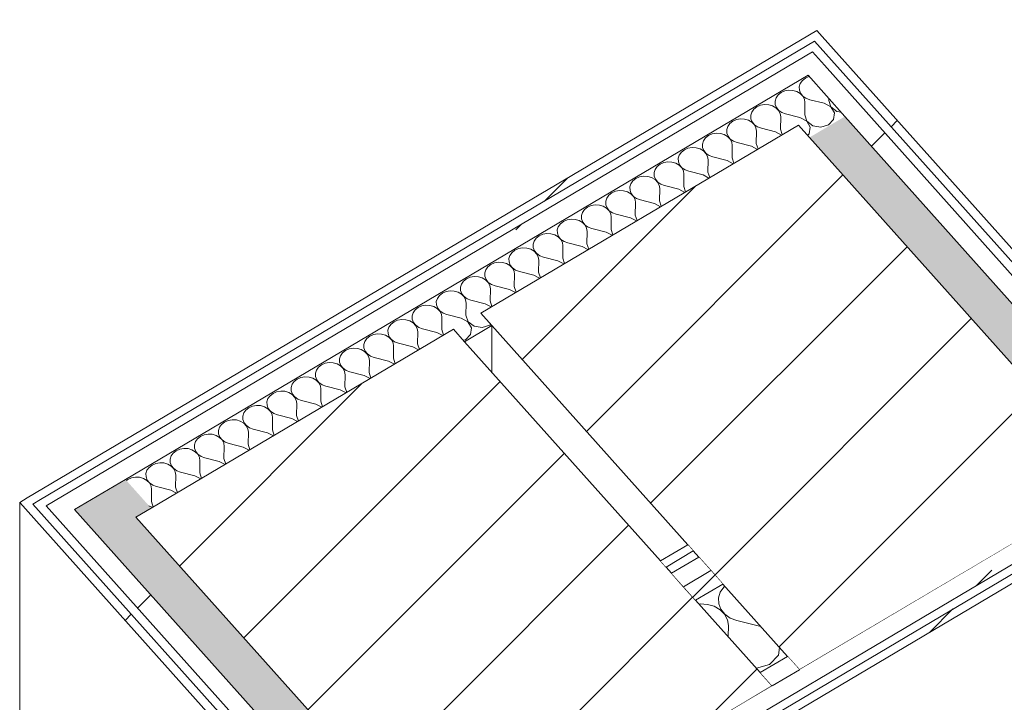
# Model space of a CAD drawing. Header units: millimetres. Extents: x -36631 to 27388, y -24993 to 6945.
# Tile 128 of 256: x -703 to -37, y -17601 to -17140. Entities that reach past the tile are written whole.
import ezdxf

# ---------------------------------------------------------------- set-up
doc = ezdxf.new("R2010")
doc.units = ezdxf.units.MM
doc.header["$MEASUREMENT"] = 0
doc.linetypes.add('Wipeout_Contour', pattern=[1000, 0, -1000])
doc.layers.add('10_ESTR_Pilars', color=7, linetype='Continuous')
doc.layers.add('Nuevo_08_E_Envans secs', color=7, linetype='Continuous')
for name, color, linetype, lineweight in [('10_ESTR_Pilars_Pluma_Nº__28', 7, 'Continuous', 20), ('10_ESTR_Pilars_Pluma_Nº__42', 8, 'Continuous', 25), ('Nuevo_08_E_Envans secs_Pluma_Nº__1', 7, 'Continuous', 5), ('Nuevo_08_E_Envans secs_Pluma_Nº__47', 7, 'Continuous', 20)]:
    doc.layers.add(name, color=color, linetype=linetype, lineweight=lineweight)
for name, color, linetype, lineweight, true_color in [('Nuevo_08_E_Envans secs_Pluma_Nº__102', 7, 'Continuous', 5, 0xcccccc), ('Nuevo_08_E_Envans secs_Pluma_Nº__171', 171, 'Continuous', 13, 0xaaaaff), ('Nuevo_08_E_Envans secs_Pluma_Nº__177', 7, 'Continuous', 15, 0xf7e046)]:
    doc.layers.add(name, color=color, linetype=linetype, lineweight=lineweight, true_color=true_color)
pattern_1 = [(45, (0, 0), (-45.96194, 45.96194), [])]
pattern_2 = [(45, (0, 0), (-183.8478, 183.8478), [195, -65]), (45, (7e-14, 183.85), (-183.8478, 183.8478), [195, -65])]

# ---------------------------------------------------------------- blocks, each defined once
blk = doc.blocks.new('Elem Sección_60_1')
at = {"color": 254, "linetype": 'Wipeout_Contour', "lineweight": 0, "ltscale": 70152.444537}
blk.add_wipeout([(-194.16, -17589.63), (-409.51, -17348.65), (-624.06, -17475.71), (-408.71, -17716.69)], dxfattribs=at).dxf.layer = '10_ESTR_Pilars'
at = {"layer": '10_ESTR_Pilars_Pluma_Nº__42', "linetype": 'Continuous', "lineweight": 25}
h = blk.add_hatch(dxfattribs=at)
h.set_pattern_fill('00_GCT_trama_45º_e1_400__05', color=8, style=0, pattern_type=2)
h.set_pattern_definition(pattern_1)
h.paths.add_polyline_path([(-194.16, -17589.63), (-409.51, -17348.65), (-624.06, -17475.71), (-408.71, -17716.69)])
at = {"layer": '10_ESTR_Pilars_Pluma_Nº__28', "color": 7, "linetype": 'Continuous', "lineweight": 20}
for p, q in [((-409.51, -17348.65), (-402.02, -17357.04)), ((-402.02, -17357.04), (-269.69, -17505.11)), ((-194.16, -17589.63), (-408.71, -17716.69))]:
    blk.add_line(p, q, dxfattribs=at)
at = {"layer": '10_ESTR_Pilars_Pluma_Nº__28', "color": 7, "linetype": 'Continuous', "lineweight": 20, "flags": 128}
for points in [[(-409.51, -17348.65), (-613.76, -17469.61), (-624.06, -17475.71)], [(-624.06, -17475.71), (-460.52, -17658.72), (-416.83, -17707.61), (-408.71, -17716.69)], [(-269.69, -17505.11), (-265.94, -17509.3), (-262.2, -17513.5), (-254.08, -17522.58), (-245.97, -17531.66), (-202.27, -17580.55), (-194.16, -17589.63)]]:
    blk.add_lwpolyline(points, dxfattribs=at)
blk = doc.blocks.new('Elem Sección_61_1')
at = {"color": 254, "linetype": 'Wipeout_Contour', "lineweight": 0, "ltscale": 69585.171632}
blk.add_wipeout([(38.77, -17451.69), (-176.58, -17210.71), (-391.14, -17337.77), (-175.79, -17578.75)], dxfattribs=at).dxf.layer = '10_ESTR_Pilars'
at = {"layer": '10_ESTR_Pilars_Pluma_Nº__42', "linetype": 'Continuous', "lineweight": 25}
h = blk.add_hatch(dxfattribs=at)
h.set_pattern_fill('00_GCT_trama_45º_e1_400__05', color=8, style=0, pattern_type=2)
h.set_pattern_definition(pattern_1)
h.paths.add_polyline_path([(38.77, -17451.69), (-176.58, -17210.71), (-391.14, -17337.77), (-175.79, -17578.75)])
at = {"layer": '10_ESTR_Pilars_Pluma_Nº__28', "color": 7, "linetype": 'Continuous', "lineweight": 20}
for p, q in [((-176.58, -17210.71), (-391.14, -17337.77)), ((-391.14, -17337.77), (-383.65, -17346.16)), ((-383.65, -17346.16), (-251.32, -17494.24)), ((38.77, -17451.69), (-175.79, -17578.75))]:
    blk.add_line(p, q, dxfattribs=at)
at = {"layer": '10_ESTR_Pilars_Pluma_Nº__28', "color": 7, "linetype": 'Continuous', "lineweight": 20, "flags": 128}
for points in [[(-176.58, -17210.71), (-169.09, -17219.1), (-13.04, -17393.72), (30.65, -17442.61), (38.77, -17451.69)], [(-251.32, -17494.24), (-247.57, -17498.43), (-243.83, -17502.62), (-235.71, -17511.7), (-227.6, -17520.78), (-183.9, -17569.67), (-175.79, -17578.75)]]:
    blk.add_lwpolyline(points, dxfattribs=at)
blk = doc.blocks.new('*X180')
at = {"layer": 'Nuevo_08_E_Envans secs_Pluma_Nº__102', "color": 254, "linetype": 'Continuous', "lineweight": 5, "true_color": 0xcccccc}
for p, q in [((-229.3, -17526.23), (-230.51, -17530.07)), ((-226.85, -17522.79), (-229.3, -17526.23)), ((-226.23, -17522.31), (-226.85, -17522.79)), ((-242.87, -17534.26), (-243.53, -17534.38)), ((-238, -17534.51), (-242.87, -17534.26)), ((-233.4, -17535.83), (-238, -17534.51)), ((-230.51, -17530.07), (-230.38, -17534.05)), ((-230.38, -17534.05), (-228.92, -17537.84)), ((-229.42, -17538.13), (-233.4, -17535.83)), ((-226.36, -17541.23), (-229.42, -17538.13)), ((-228.92, -17537.84), (-226.24, -17541.16)), ((-224.46, -17544.88), (-226.36, -17541.23)), ((-226.24, -17541.16), (-222.55, -17543.76)), ((-223.85, -17548.83), (-224.46, -17544.88)), ((-222.55, -17543.76), (-218.13, -17545.44)), ((-201.94, -17549.49), (-218.13, -17545.44)), ((-223.99, -17556.25), (-223.85, -17548.83)), ((-190.06, -17568.88), (-189.33, -17563.6)), ((-196.02, -17575.07), (-190.06, -17568.88)), ((-204.82, -17577.7), (-196.02, -17575.07))]:
    blk.add_line(p, q, dxfattribs=at)
blk = doc.blocks.new('Elem Sección_167_1')
at = {"layer": 'Nuevo_08_E_Envans secs', "lineweight": 0}
blk.add_blockref('*X180', (0, 0), dxfattribs=at)
at = {"color": 254, "linetype": 'Wipeout_Contour', "lineweight": 0, "ltscale": 66621.807747}
blk.add_wipeout([(-442.34, -17756.9), (-438.59, -17761.09), (4340.58, -14930.85), (4336.83, -14926.66)], dxfattribs=at).dxf.layer = 'Nuevo_08_E_Envans secs'
at = {"layer": 'Nuevo_08_E_Envans secs_Pluma_Nº__171', "linetype": 'Continuous', "lineweight": 13, "true_color": 0xaaaaff}
h = blk.add_hatch(dxfattribs=at)
h.set_pattern_fill('Panellat_HPL_0001', color=161, style=0, pattern_type=2)
h.set_pattern_definition(pattern_2)
h.paths.add_polyline_path([(-442.34, -17756.9), (-438.59, -17761.09), (4340.58, -14930.85), (4336.83, -14926.66)])
at = {"color": 254, "linetype": 'Wipeout_Contour', "lineweight": 0, "ltscale": 70057.474797}
blk.add_wipeout([(-235.71, -17511.7), (-243.83, -17502.62), (-262.2, -17513.5), (-254.08, -17522.58)], dxfattribs=at).dxf.layer = 'Nuevo_08_E_Envans secs'
at = {"color": 254, "linetype": 'Wipeout_Contour', "lineweight": 0, "ltscale": 70322.679855}
blk.add_wipeout([(-183.9, -17569.67), (-202.27, -17580.55), (-194.16, -17589.63), (-175.79, -17578.75)], dxfattribs=at).dxf.layer = 'Nuevo_08_E_Envans secs'
at = {"layer": 'Nuevo_08_E_Envans secs_Pluma_Nº__177', "linetype": 'Continuous', "lineweight": 15, "true_color": 0xf7e046}
h = blk.add_hatch(dxfattribs=at)
h.set_pattern_fill('Panellat_HPL_0001', color=53, style=0, pattern_type=2)
h.set_pattern_definition(pattern_2)
h.paths.add_polyline_path([(-235.71, -17511.7), (-243.83, -17502.62), (-262.2, -17513.5), (-254.08, -17522.58)])
h = blk.add_hatch(dxfattribs=at)
h.set_pattern_fill('Panellat_HPL_0001', color=53, style=0, pattern_type=2)
h.set_pattern_definition(pattern_2)
h.paths.add_polyline_path([(-183.9, -17569.67), (-202.27, -17580.55), (-194.16, -17589.63), (-175.79, -17578.75)])
at = {"color": 254, "linetype": 'Wipeout_Contour', "lineweight": 0, "ltscale": 70093.338687}
blk.add_wipeout([(-227.6, -17520.78), (-235.71, -17511.7), (-254.08, -17522.58), (-245.97, -17531.66)], dxfattribs=at).dxf.layer = 'Nuevo_08_E_Envans secs'
at = {"layer": 'Nuevo_08_E_Envans secs_Pluma_Nº__177', "linetype": 'Continuous', "lineweight": 15, "true_color": 0xf7e046}
h = blk.add_hatch(dxfattribs=at)
h.set_pattern_fill('Panellat_HPL_0001', color=53, style=0, pattern_type=2)
h.set_pattern_definition(pattern_2)
h.paths.add_polyline_path([(-227.6, -17520.78), (-235.71, -17511.7), (-254.08, -17522.58), (-245.97, -17531.66)])
at = {"color": 254, "linetype": 'Wipeout_Contour', "lineweight": 0, "ltscale": 136919.64637}
blk.add_wipeout([(-408.71, -17716.69), (-454.2, -17743.63), (-446.08, -17752.71), (4333.09, -14922.47), (4324.97, -14913.39), (38.77, -17451.69), (-175.79, -17578.75), (-194.16, -17589.63)], dxfattribs=at).dxf.layer = 'Nuevo_08_E_Envans secs'
at = {"layer": 'Nuevo_08_E_Envans secs_Pluma_Nº__177', "linetype": 'Continuous', "lineweight": 15, "true_color": 0xf7e046}
h = blk.add_hatch(dxfattribs=at)
h.set_pattern_fill('Panellat_HPL_0001', color=53, style=0, pattern_type=2)
h.set_pattern_definition(pattern_2)
h.paths.add_polyline_path([(-408.71, -17716.69), (-454.2, -17743.63), (-446.08, -17752.71), (4333.09, -14922.47), (4324.97, -14913.39), (38.77, -17451.69), (-175.79, -17578.75), (-194.16, -17589.63)])
at = {"layer": 'Nuevo_08_E_Envans secs_Pluma_Nº__1', "color": 7, "linetype": 'Continuous', "lineweight": 5}
for p, q in [((-227.6, -17520.78), (-245.97, -17531.66)), ((-183.9, -17569.67), (-202.27, -17580.55)), ((-175.79, -17578.75), (-194.16, -17589.63))]:
    blk.add_line(p, q, dxfattribs=at)
at = {"color": 254, "linetype": 'Wipeout_Contour', "lineweight": 0, "ltscale": 70014.732909}
blk.add_wipeout([(-269.69, -17505.11), (-265.94, -17509.3), (-247.57, -17498.43), (-251.32, -17494.24)], dxfattribs=at).dxf.layer = 'Nuevo_08_E_Envans secs'
at = {"layer": 'Nuevo_08_E_Envans secs_Pluma_Nº__171', "linetype": 'Continuous', "lineweight": 13, "true_color": 0xaaaaff}
h = blk.add_hatch(dxfattribs=at)
h.set_pattern_fill('Panellat_HPL_0001', color=161, style=0, pattern_type=2)
h.set_pattern_definition(pattern_2)
h.paths.add_polyline_path([(-269.69, -17505.11), (-265.94, -17509.3), (-247.57, -17498.43), (-251.32, -17494.24)])
at = {"layer": 'Nuevo_08_E_Envans secs_Pluma_Nº__1', "color": 7, "linetype": 'Continuous', "lineweight": 5}
for p, q in [((4333.09, -14922.47), (-446.08, -17752.71)), ((4336.83, -14926.66), (-442.34, -17756.9)), ((4340.58, -14930.85), (-438.59, -17761.09)), ((-251.32, -17494.24), (-269.69, -17505.11)), ((-247.57, -17498.43), (-265.94, -17509.3)), ((-243.83, -17502.62), (-262.2, -17513.5)), ((-235.71, -17511.7), (-254.08, -17522.58))]:
    blk.add_line(p, q, dxfattribs=at)
blk = doc.blocks.new('*X316')
at = {"layer": 'Nuevo_08_E_Envans secs_Pluma_Nº__102', "linetype": 'Continuous', "lineweight": 5, "true_color": 0xcccccc}
blk.add_hatch(color=254, dxfattribs=at).paths.add_polyline_path([(-631.24, -17450.06), (-665.57, -17470.39), (-500.78, -17654.79), (-484.55, -17672.95), (-460.52, -17658.72), (-624.06, -17475.71), (-613.76, -17469.61)])
blk = doc.blocks.new('Elem Sección_264_1')
at = {"layer": 'Nuevo_08_E_Envans secs', "lineweight": 0}
blk.add_blockref('*X316', (0, 0), dxfattribs=at)
at = {"color": 254, "linetype": 'Wipeout_Contour', "lineweight": 0, "ltscale": 70287.169884}
blk.add_wipeout([(-697.48, -17462.58), (-702.63, -17465.63), (-529.73, -17659.11), (-524.58, -17656.06)], dxfattribs=at).dxf.layer = 'Nuevo_08_E_Envans secs'
at = {"layer": 'Nuevo_08_E_Envans secs_Pluma_Nº__171', "linetype": 'Continuous', "lineweight": 13, "true_color": 0xaaaaff}
h = blk.add_hatch(dxfattribs=at)
h.set_pattern_fill('Panellat_HPL_0001', color=161, style=0, pattern_type=2)
h.set_pattern_definition(pattern_2)
h.paths.add_polyline_path([(-697.48, -17462.58), (-702.63, -17465.63), (-529.73, -17659.11), (-524.58, -17656.06)])
at = {"layer": 'Nuevo_08_E_Envans secs_Pluma_Nº__1', "color": 7, "linetype": 'Continuous', "lineweight": 5}
blk.add_line((-697.48, -17462.58), (-702.63, -17465.63), dxfattribs=at)
at = {"layer": 'Nuevo_08_E_Envans secs_Pluma_Nº__47', "color": 7, "linetype": 'Continuous', "lineweight": 20}
blk.add_line((-702.63, -17465.63), (-702.63, -17825.59), dxfattribs=at)
at = {"color": 254, "linetype": 'Wipeout_Contour', "lineweight": 0, "ltscale": 87768.920874}
blk.add_wipeout([(-684.84, -17467.91), (-511.94, -17661.39), (-500.78, -17654.79), (-665.57, -17470.39), (-673.68, -17461.31)], dxfattribs=at).dxf.layer = 'Nuevo_08_E_Envans secs'
at = {"layer": 'Nuevo_08_E_Envans secs_Pluma_Nº__177', "linetype": 'Continuous', "lineweight": 15, "true_color": 0xf7e046}
h = blk.add_hatch(dxfattribs=at)
h.set_pattern_fill('Panellat_HPL_0001', color=53, style=0, pattern_type=2)
h.set_pattern_definition(pattern_2)
h.paths.add_polyline_path([(-684.84, -17467.91), (-511.94, -17661.39), (-500.78, -17654.79), (-665.57, -17470.39), (-673.68, -17461.31)])
at = {"layer": 'Nuevo_08_E_Envans secs_Pluma_Nº__1', "color": 7, "linetype": 'Continuous', "lineweight": 5}
blk.add_line((-702.63, -17465.63), (-529.73, -17659.11), dxfattribs=at)
at = {"layer": 'Nuevo_08_E_Envans secs_Pluma_Nº__1', "color": 7, "linetype": 'Continuous', "lineweight": 5, "flags": 128}
for points in [[(-693.74, -17466.77), (-524.58, -17656.06), (-520.83, -17660.25)], [(-684.84, -17467.91), (-515.68, -17657.2), (-511.94, -17661.39)], [(-665.57, -17470.39), (-500.78, -17654.79), (-492.67, -17663.87), (-484.55, -17672.95)]]:
    blk.add_lwpolyline(points, dxfattribs=at)
blk = doc.blocks.new('*X318')
at = {"layer": 'Nuevo_08_E_Envans secs_Pluma_Nº__102', "color": 254, "linetype": 'Continuous', "lineweight": 5, "true_color": 0xcccccc}
for p, q in [((-173.86, -17180.6), (-175.26, -17182.56)), ((-171.85, -17179.02), (-173.86, -17180.6)), ((-169.39, -17177.96), (-171.85, -17179.02)), ((-169.15, -17177.91), (-169.39, -17177.96)), ((-185.74, -17187.64), (-188.2, -17188.71)), ((-183.02, -17187.15), (-185.74, -17187.64)), ((-180.23, -17187.3), (-183.02, -17187.15)), ((-177.6, -17188.05), (-180.23, -17187.3)), ((-175.33, -17189.37), (-177.6, -17188.05)), ((-175.26, -17182.56), (-175.95, -17184.76)), ((-175.95, -17184.76), (-175.88, -17187.03)), ((-175.88, -17187.03), (-175.05, -17189.2)), ((-191.61, -17192.24), (-192.3, -17194.44)), ((-192.3, -17194.44), (-192.23, -17196.71)), ((-190.21, -17190.28), (-191.61, -17192.24)), ((-188.2, -17188.71), (-190.21, -17190.28)), ((-173.58, -17191.13), (-175.33, -17189.37)), ((-175.05, -17189.2), (-173.52, -17191.1)), ((-172.5, -17193.22), (-173.58, -17191.13)), ((-173.52, -17191.1), (-171.41, -17192.58)), ((-172.15, -17195.48), (-172.5, -17193.22)), ((-171.41, -17192.58), (-168.88, -17193.54)), ((-159.22, -17195.96), (-168.88, -17193.54)), ((-155.95, -17194.02), (-155.93, -17192.71)), ((-155.95, -17194.02), (-154.52, -17198.36)), ((-207.96, -17201.92), (-208.65, -17204.12)), ((-206.56, -17199.96), (-207.96, -17201.92)), ((-204.55, -17198.39), (-206.56, -17199.96)), ((-202.09, -17197.32), (-204.55, -17198.39)), ((-199.36, -17196.83), (-202.09, -17197.32)), ((-196.58, -17196.98), (-199.36, -17196.83)), ((-193.95, -17197.73), (-196.58, -17196.98)), ((-191.68, -17199.05), (-193.95, -17197.73)), ((-192.23, -17196.71), (-191.39, -17198.88)), ((-189.93, -17200.81), (-191.68, -17199.05)), ((-191.39, -17198.88), (-189.86, -17200.78)), ((-188.84, -17202.9), (-189.93, -17200.81)), ((-189.86, -17200.78), (-187.76, -17202.26)), ((-172.3, -17203.7), (-172.15, -17195.48)), ((-154.59, -17198.4), (-159.22, -17195.96)), ((-152.22, -17202.47), (-154.59, -17198.4)), ((-154.52, -17198.36), (-150.5, -17201.45)), ((-150.5, -17201.45), (-147.7, -17201.91)), ((-220.9, -17208.07), (-222.9, -17209.64)), ((-218.44, -17207), (-220.9, -17208.07)), ((-215.71, -17206.52), (-218.44, -17207)), ((-212.93, -17206.66), (-215.71, -17206.52)), ((-210.3, -17207.41), (-212.93, -17206.66)), ((-208.02, -17208.73), (-210.3, -17207.41)), ((-208.65, -17204.12), (-208.57, -17206.39)), ((-208.57, -17206.39), (-207.74, -17208.56)), ((-207.74, -17208.56), (-206.21, -17210.46)), ((-188.5, -17205.16), (-188.84, -17202.9)), ((-188.65, -17213.38), (-188.5, -17205.16)), ((-187.76, -17202.26), (-185.23, -17203.22)), ((-175.57, -17205.64), (-185.23, -17203.22)), ((-170.93, -17208.08), (-175.57, -17205.64)), ((-172.3, -17203.7), (-170.87, -17208.05)), ((-168.57, -17212.15), (-170.93, -17208.08)), ((-170.87, -17208.05), (-166.85, -17211.13)), ((-156.25, -17210.47), (-152.84, -17206.94)), ((-152.84, -17206.94), (-152.22, -17202.47)), ((-224.3, -17211.61), (-224.99, -17213.8)), ((-224.99, -17213.8), (-224.92, -17216.07)), ((-222.9, -17209.64), (-224.3, -17211.61)), ((-206.28, -17210.5), (-208.02, -17208.73)), ((-205.19, -17212.59), (-206.28, -17210.5)), ((-206.21, -17210.46), (-204.1, -17211.94)), ((-204.85, -17214.84), (-205.19, -17212.59)), ((-204.99, -17223.06), (-204.85, -17214.84)), ((-204.1, -17211.94), (-201.58, -17212.9)), ((-191.92, -17215.32), (-201.58, -17212.9)), ((-188.65, -17213.38), (-187.41, -17217.13)), ((-169.19, -17216.62), (-168.57, -17212.15)), ((-166.85, -17211.13), (-161.43, -17212.03)), ((-161.43, -17212.03), (-156.25, -17210.47)), ((-240.65, -17221.29), (-241.34, -17223.49)), ((-239.25, -17219.32), (-240.65, -17221.29)), ((-237.24, -17217.75), (-239.25, -17219.32)), ((-234.78, -17216.68), (-237.24, -17217.75)), ((-232.06, -17216.2), (-234.78, -17216.68)), ((-229.27, -17216.34), (-232.06, -17216.2)), ((-226.65, -17217.1), (-229.27, -17216.34)), ((-224.37, -17218.41), (-226.65, -17217.1)), ((-224.92, -17216.07), (-224.09, -17218.24)), ((-222.62, -17220.18), (-224.37, -17218.41)), ((-224.09, -17218.24), (-222.56, -17220.14)), ((-221.54, -17222.27), (-222.62, -17220.18)), ((-222.56, -17220.14), (-220.45, -17221.62)), ((-220.45, -17221.62), (-217.92, -17222.58)), ((-187.92, -17217.43), (-191.92, -17215.32)), ((-170.29, -17217.76), (-169.19, -17216.62)), ((-253.59, -17227.43), (-255.6, -17229)), ((-251.13, -17226.36), (-253.59, -17227.43)), ((-248.4, -17225.88), (-251.13, -17226.36)), ((-245.62, -17226.02), (-248.4, -17225.88)), ((-242.99, -17226.78), (-245.62, -17226.02)), ((-240.72, -17228.09), (-242.99, -17226.78)), ((-241.34, -17223.49), (-241.27, -17225.75)), ((-241.27, -17225.75), (-240.43, -17227.92)), ((-238.97, -17229.86), (-240.72, -17228.09)), ((-240.43, -17227.92), (-238.9, -17229.82)), ((-221.19, -17224.52), (-221.54, -17222.27)), ((-221.34, -17232.74), (-221.19, -17224.52)), ((-208.26, -17225), (-217.92, -17222.58)), ((-204.27, -17227.11), (-208.26, -17225)), ((-204.99, -17223.06), (-203.76, -17226.81)), ((-257, -17230.97), (-257.69, -17233.17)), ((-257.69, -17233.17), (-257.61, -17235.44)), ((-255.6, -17229), (-257, -17230.97)), ((-237.88, -17231.95), (-238.97, -17229.86)), ((-238.9, -17229.82), (-236.8, -17231.3)), ((-237.54, -17234.2), (-237.88, -17231.95)), ((-237.69, -17242.43), (-237.54, -17234.2)), ((-236.8, -17231.3), (-234.27, -17232.26)), ((-224.61, -17234.68), (-234.27, -17232.26)), ((-220.61, -17236.79), (-224.61, -17234.68)), ((-221.34, -17232.74), (-220.11, -17236.49)), ((-273.35, -17240.65), (-274.04, -17242.85)), ((-271.94, -17238.69), (-273.35, -17240.65)), ((-269.94, -17237.11), (-271.94, -17238.69)), ((-267.48, -17236.04), (-269.94, -17237.11)), ((-264.75, -17235.56), (-267.48, -17236.04)), ((-261.97, -17235.7), (-264.75, -17235.56)), ((-259.34, -17236.46), (-261.97, -17235.7)), ((-257.07, -17237.77), (-259.34, -17236.46)), ((-257.61, -17235.44), (-256.78, -17237.6)), ((-255.32, -17239.54), (-257.07, -17237.77)), ((-256.78, -17237.6), (-255.25, -17239.5)), ((-254.23, -17241.63), (-255.32, -17239.54)), ((-255.25, -17239.5), (-253.14, -17240.98)), ((-253.89, -17243.88), (-254.23, -17241.63)), ((-253.14, -17240.98), (-250.62, -17241.94)), ((-288.29, -17248.37), (-289.69, -17250.33)), ((-286.28, -17246.79), (-288.29, -17248.37)), ((-283.82, -17245.72), (-286.28, -17246.79)), ((-281.1, -17245.24), (-283.82, -17245.72)), ((-278.32, -17245.38), (-281.1, -17245.24)), ((-275.69, -17246.14), (-278.32, -17245.38)), ((-273.41, -17247.45), (-275.69, -17246.14)), ((-274.04, -17242.85), (-273.96, -17245.12)), ((-273.96, -17245.12), (-273.13, -17247.28)), ((-271.66, -17249.22), (-273.41, -17247.45)), ((-273.13, -17247.28), (-271.6, -17249.18)), ((-254.03, -17252.11), (-253.89, -17243.88)), ((-240.96, -17244.36), (-250.62, -17241.94)), ((-236.96, -17246.47), (-240.96, -17244.36)), ((-237.69, -17242.43), (-236.45, -17246.17)), ((-297.45, -17254.92), (-300.17, -17255.4)), ((-294.66, -17255.06), (-297.45, -17254.92)), ((-292.03, -17255.82), (-294.66, -17255.06)), ((-289.69, -17250.33), (-290.38, -17252.53)), ((-290.38, -17252.53), (-290.31, -17254.8)), ((-290.31, -17254.8), (-289.47, -17256.96)), ((-270.58, -17251.31), (-271.66, -17249.22)), ((-271.6, -17249.18), (-269.49, -17250.67)), ((-270.23, -17253.56), (-270.58, -17251.31)), ((-270.38, -17261.79), (-270.23, -17253.56)), ((-269.49, -17250.67), (-266.96, -17251.63)), ((-257.3, -17254.04), (-266.96, -17251.63)), ((-253.31, -17256.15), (-257.3, -17254.04)), ((-254.03, -17252.11), (-252.8, -17255.85)), ((-306.04, -17260.01), (-306.73, -17262.21)), ((-304.64, -17258.05), (-306.04, -17260.01)), ((-302.63, -17256.47), (-304.64, -17258.05)), ((-300.17, -17255.4), (-302.63, -17256.47)), ((-289.76, -17257.13), (-292.03, -17255.82)), ((-288.01, -17258.9), (-289.76, -17257.13)), ((-289.47, -17256.96), (-287.95, -17258.86)), ((-286.92, -17260.99), (-288.01, -17258.9)), ((-287.95, -17258.86), (-285.84, -17260.35)), ((-286.58, -17263.24), (-286.92, -17260.99)), ((-285.84, -17260.35), (-283.31, -17261.31)), ((-273.65, -17263.72), (-283.31, -17261.31)), ((-270.38, -17261.79), (-269.15, -17265.53)), ((-320.99, -17267.73), (-322.39, -17269.69)), ((-318.98, -17266.15), (-320.99, -17267.73)), ((-316.52, -17265.08), (-318.98, -17266.15)), ((-313.79, -17264.6), (-316.52, -17265.08)), ((-311.01, -17264.74), (-313.79, -17264.6)), ((-308.38, -17265.5), (-311.01, -17264.74)), ((-306.11, -17266.81), (-308.38, -17265.5)), ((-306.73, -17262.21), (-306.66, -17264.48)), ((-306.66, -17264.48), (-305.82, -17266.64)), ((-304.36, -17268.58), (-306.11, -17266.81)), ((-305.82, -17266.64), (-304.29, -17268.54)), ((-286.73, -17271.47), (-286.58, -17263.24)), ((-269.65, -17265.83), (-273.65, -17263.72)), ((-332.87, -17274.76), (-335.32, -17275.83)), ((-330.14, -17274.28), (-332.87, -17274.76)), ((-327.36, -17274.42), (-330.14, -17274.28)), ((-324.73, -17275.18), (-327.36, -17274.42)), ((-322.39, -17269.69), (-323.08, -17271.89)), ((-323.08, -17271.89), (-323, -17274.16)), ((-323, -17274.16), (-322.17, -17276.32)), ((-303.27, -17270.67), (-304.36, -17268.58)), ((-304.29, -17268.54), (-302.18, -17270.03)), ((-302.93, -17272.92), (-303.27, -17270.67)), ((-303.08, -17281.15), (-302.93, -17272.92)), ((-302.18, -17270.03), (-299.66, -17270.99)), ((-290, -17273.4), (-299.66, -17270.99)), ((-286, -17275.51), (-290, -17273.4)), ((-286.73, -17271.47), (-285.49, -17275.21)), ((-338.73, -17279.37), (-339.42, -17281.57)), ((-339.42, -17281.57), (-339.35, -17283.84)), ((-337.33, -17277.41), (-338.73, -17279.37)), ((-335.32, -17275.83), (-337.33, -17277.41)), ((-322.45, -17276.49), (-324.73, -17275.18)), ((-320.71, -17278.26), (-322.45, -17276.49)), ((-322.17, -17276.32), (-320.64, -17278.22)), ((-319.62, -17280.35), (-320.71, -17278.26)), ((-320.64, -17278.22), (-318.53, -17279.71)), ((-319.27, -17282.6), (-319.62, -17280.35)), ((-318.53, -17279.71), (-316, -17280.67)), ((-306.35, -17283.08), (-316, -17280.67)), ((-303.08, -17281.15), (-301.84, -17284.89)), ((-353.68, -17287.09), (-355.08, -17289.05)), ((-351.67, -17285.51), (-353.68, -17287.09)), ((-349.21, -17284.44), (-351.67, -17285.51)), ((-346.49, -17283.96), (-349.21, -17284.44)), ((-343.7, -17284.1), (-346.49, -17283.96)), ((-341.08, -17284.86), (-343.7, -17284.1)), ((-338.8, -17286.17), (-341.08, -17284.86)), ((-339.35, -17283.84), (-338.52, -17286)), ((-337.05, -17287.94), (-338.8, -17286.17)), ((-338.52, -17286), (-336.99, -17287.9)), ((-335.97, -17290.03), (-337.05, -17287.94)), ((-336.99, -17287.9), (-334.88, -17289.39)), ((-319.42, -17290.83), (-319.27, -17282.6)), ((-302.35, -17285.19), (-306.35, -17283.08)), ((-365.56, -17294.12), (-368.02, -17295.19)), ((-362.83, -17293.64), (-365.56, -17294.12)), ((-360.05, -17293.79), (-362.83, -17293.64)), ((-357.42, -17294.54), (-360.05, -17293.79)), ((-355.15, -17295.85), (-357.42, -17294.54)), ((-355.08, -17289.05), (-355.77, -17291.25)), ((-355.77, -17291.25), (-355.7, -17293.52)), ((-355.7, -17293.52), (-354.86, -17295.69)), ((-335.62, -17292.28), (-335.97, -17290.03)), ((-335.77, -17300.51), (-335.62, -17292.28)), ((-334.88, -17289.39), (-332.35, -17290.35)), ((-322.69, -17292.77), (-332.35, -17290.35)), ((-318.7, -17294.87), (-322.69, -17292.77)), ((-319.42, -17290.83), (-318.19, -17294.57)), ((-371.43, -17298.73), (-372.12, -17300.93)), ((-372.12, -17300.93), (-372.04, -17303.2)), ((-370.03, -17296.77), (-371.43, -17298.73)), ((-368.02, -17295.19), (-370.03, -17296.77)), ((-353.4, -17297.62), (-355.15, -17295.85)), ((-354.86, -17295.69), (-353.33, -17297.58)), ((-352.31, -17299.71), (-353.4, -17297.62)), ((-353.33, -17297.58), (-351.23, -17299.07)), ((-351.97, -17301.97), (-352.31, -17299.71)), ((-351.23, -17299.07), (-348.7, -17300.03)), ((-339.04, -17302.45), (-348.7, -17300.03)), ((-335.77, -17300.51), (-334.54, -17304.26)), ((-387.78, -17308.41), (-388.47, -17310.61)), ((-386.37, -17306.45), (-387.78, -17308.41)), ((-384.37, -17304.87), (-386.37, -17306.45)), ((-381.91, -17303.81), (-384.37, -17304.87)), ((-379.18, -17303.32), (-381.91, -17303.81)), ((-376.4, -17303.47), (-379.18, -17303.32)), ((-373.77, -17304.22), (-376.4, -17303.47)), ((-371.49, -17305.53), (-373.77, -17304.22)), ((-372.04, -17303.2), (-371.21, -17305.37)), ((-369.75, -17307.3), (-371.49, -17305.53)), ((-371.21, -17305.37), (-369.68, -17307.26)), ((-368.66, -17309.39), (-369.75, -17307.3)), ((-369.68, -17307.26), (-367.57, -17308.75)), ((-352.12, -17310.19), (-351.97, -17301.97)), ((-335.04, -17304.56), (-339.04, -17302.45)), ((-400.71, -17314.56), (-402.72, -17316.13)), ((-398.25, -17313.49), (-400.71, -17314.56)), ((-395.53, -17313), (-398.25, -17313.49)), ((-392.75, -17313.15), (-395.53, -17313)), ((-390.12, -17313.9), (-392.75, -17313.15)), ((-387.84, -17315.22), (-390.12, -17313.9)), ((-388.47, -17310.61), (-388.39, -17312.88)), ((-388.39, -17312.88), (-387.56, -17315.05)), ((-387.56, -17315.05), (-386.03, -17316.95)), ((-368.32, -17311.65), (-368.66, -17309.39)), ((-368.46, -17319.87), (-368.32, -17311.65)), ((-367.57, -17308.75), (-365.05, -17309.71)), ((-355.39, -17312.13), (-365.05, -17309.71)), ((-351.39, -17314.24), (-355.39, -17312.13)), ((-352.12, -17310.19), (-350.88, -17313.94)), ((-404.12, -17318.09), (-404.81, -17320.29)), ((-404.81, -17320.29), (-404.74, -17322.56)), ((-402.72, -17316.13), (-404.12, -17318.09)), ((-386.09, -17316.98), (-387.84, -17315.22)), ((-385.01, -17319.07), (-386.09, -17316.98)), ((-386.03, -17316.95), (-383.92, -17318.43)), ((-384.66, -17321.33), (-385.01, -17319.07)), ((-384.81, -17329.55), (-384.66, -17321.33)), ((-383.92, -17318.43), (-381.39, -17319.39)), ((-371.73, -17321.81), (-381.39, -17319.39)), ((-368.46, -17319.87), (-367.23, -17323.62)), ((-420.47, -17327.77), (-421.16, -17329.97)), ((-419.07, -17325.81), (-420.47, -17327.77)), ((-417.06, -17324.24), (-419.07, -17325.81)), ((-414.6, -17323.17), (-417.06, -17324.24)), ((-411.88, -17322.68), (-414.6, -17323.17)), ((-409.09, -17322.83), (-411.88, -17322.68)), ((-406.46, -17323.58), (-409.09, -17322.83)), ((-404.19, -17324.9), (-406.46, -17323.58)), ((-404.74, -17322.56), (-403.9, -17324.73)), ((-402.44, -17326.66), (-404.19, -17324.9)), ((-403.9, -17324.73), (-402.37, -17326.63)), ((-401.35, -17328.75), (-402.44, -17326.66)), ((-402.37, -17326.63), (-400.27, -17328.11)), ((-400.27, -17328.11), (-397.74, -17329.07)), ((-367.74, -17323.92), (-371.73, -17321.81)), ((-433.41, -17333.92), (-435.41, -17335.49)), ((-430.95, -17332.85), (-433.41, -17333.92)), ((-428.22, -17332.37), (-430.95, -17332.85)), ((-425.44, -17332.51), (-428.22, -17332.37)), ((-422.81, -17333.26), (-425.44, -17332.51)), ((-420.54, -17334.58), (-422.81, -17333.26)), ((-421.16, -17329.97), (-421.08, -17332.24)), ((-421.08, -17332.24), (-420.25, -17334.41)), ((-418.79, -17336.35), (-420.54, -17334.58)), ((-420.25, -17334.41), (-418.72, -17336.31)), ((-401.01, -17331.01), (-401.35, -17328.75)), ((-401.16, -17339.23), (-401.01, -17331.01)), ((-388.08, -17331.49), (-397.74, -17329.07)), ((-384.08, -17333.6), (-388.08, -17331.49)), ((-384.81, -17329.55), (-383.58, -17333.3)), ((-436.82, -17337.46), (-437.51, -17339.65)), ((-437.51, -17339.65), (-437.43, -17341.92)), ((-435.41, -17335.49), (-436.82, -17337.46)), ((-417.7, -17338.44), (-418.79, -17336.35)), ((-418.72, -17336.31), (-416.61, -17337.79)), ((-417.36, -17340.69), (-417.7, -17338.44)), ((-417.5, -17348.91), (-417.36, -17340.69)), ((-416.61, -17337.79), (-414.09, -17338.75)), ((-404.43, -17341.17), (-414.09, -17338.75)), ((-399.79, -17343.61), (-404.43, -17341.17)), ((-401.16, -17339.23), (-399.73, -17343.58)), ((-453.16, -17347.14), (-453.85, -17349.34)), ((-451.76, -17345.17), (-453.16, -17347.14)), ((-449.75, -17343.6), (-451.76, -17345.17)), ((-447.29, -17342.53), (-449.75, -17343.6)), ((-444.57, -17342.05), (-447.29, -17342.53)), ((-441.79, -17342.19), (-444.57, -17342.05)), ((-439.16, -17342.95), (-441.79, -17342.19)), ((-436.88, -17344.26), (-439.16, -17342.95)), ((-437.43, -17341.92), (-436.6, -17344.09)), ((-435.14, -17346.03), (-436.88, -17344.26)), ((-436.6, -17344.09), (-435.07, -17345.99)), ((-434.05, -17348.12), (-435.14, -17346.03)), ((-435.07, -17345.99), (-432.96, -17347.47)), ((-433.7, -17350.37), (-434.05, -17348.12)), ((-432.96, -17347.47), (-430.43, -17348.43)), ((-397.43, -17347.68), (-399.79, -17343.61)), ((-399.73, -17343.58), (-395.7, -17346.66)), ((-398.05, -17352.15), (-397.43, -17347.68)), ((-395.7, -17346.66), (-390.29, -17347.56)), ((-390.29, -17347.56), (-385.11, -17346)), ((-385.11, -17346), (-384.42, -17345.29)), ((-468.11, -17354.85), (-469.51, -17356.82)), ((-466.1, -17353.28), (-468.11, -17354.85)), ((-463.64, -17352.21), (-466.1, -17353.28)), ((-460.92, -17351.73), (-463.64, -17352.21)), ((-458.13, -17351.87), (-460.92, -17351.73)), ((-455.5, -17352.63), (-458.13, -17351.87)), ((-453.23, -17353.94), (-455.5, -17352.63)), ((-453.85, -17349.34), (-453.78, -17351.6)), ((-453.78, -17351.6), (-452.95, -17353.77)), ((-451.48, -17355.71), (-453.23, -17353.94)), ((-452.95, -17353.77), (-451.42, -17355.67)), ((-433.85, -17358.59), (-433.7, -17350.37)), ((-420.77, -17350.85), (-430.43, -17348.43)), ((-416.78, -17352.96), (-420.77, -17350.85)), ((-417.5, -17348.91), (-416.27, -17352.66)), ((-401.45, -17355.69), (-398.05, -17352.15)), ((-477.26, -17361.41), (-479.99, -17361.89)), ((-474.48, -17361.55), (-477.26, -17361.41)), ((-471.85, -17362.31), (-474.48, -17361.55)), ((-469.51, -17356.82), (-470.2, -17359.02)), ((-470.2, -17359.02), (-470.13, -17361.29)), ((-470.13, -17361.29), (-469.29, -17363.45)), ((-450.39, -17357.8), (-451.48, -17355.71)), ((-451.42, -17355.67), (-449.31, -17357.15)), ((-450.05, -17360.05), (-450.39, -17357.8)), ((-450.2, -17368.28), (-450.05, -17360.05)), ((-449.31, -17357.15), (-446.78, -17358.11)), ((-437.12, -17360.53), (-446.78, -17358.11)), ((-433.12, -17362.64), (-437.12, -17360.53)), ((-433.85, -17358.59), (-432.62, -17362.34)), ((-402.85, -17356.1), (-401.45, -17355.69)), ((-485.86, -17366.5), (-486.55, -17368.7)), ((-484.46, -17364.54), (-485.86, -17366.5)), ((-482.45, -17362.96), (-484.46, -17364.54)), ((-479.99, -17361.89), (-482.45, -17362.96)), ((-469.58, -17363.62), (-471.85, -17362.31)), ((-467.83, -17365.39), (-469.58, -17363.62)), ((-469.29, -17363.45), (-467.76, -17365.35)), ((-466.74, -17367.48), (-467.83, -17365.39)), ((-467.76, -17365.35), (-465.66, -17366.83)), ((-466.4, -17369.73), (-466.74, -17367.48)), ((-465.66, -17366.83), (-463.13, -17367.79)), ((-453.47, -17370.21), (-463.13, -17367.79)), ((-450.2, -17368.28), (-448.96, -17372.02)), ((-500.8, -17374.22), (-502.2, -17376.18)), ((-498.8, -17372.64), (-500.8, -17374.22)), ((-496.34, -17371.57), (-498.8, -17372.64)), ((-493.61, -17371.09), (-496.34, -17371.57)), ((-490.83, -17371.23), (-493.61, -17371.09)), ((-488.2, -17371.99), (-490.83, -17371.23)), ((-485.92, -17373.3), (-488.2, -17371.99)), ((-486.55, -17368.7), (-486.47, -17370.97)), ((-486.47, -17370.97), (-485.64, -17373.13)), ((-484.18, -17375.07), (-485.92, -17373.3)), ((-485.64, -17373.13), (-484.11, -17375.03)), ((-466.55, -17377.96), (-466.4, -17369.73)), ((-449.47, -17372.32), (-453.47, -17370.21)), ((-512.68, -17381.25), (-515.14, -17382.32)), ((-509.96, -17380.77), (-512.68, -17381.25)), ((-507.17, -17380.91), (-509.96, -17380.77)), ((-504.55, -17381.67), (-507.17, -17380.91)), ((-502.2, -17376.18), (-502.89, -17378.38)), ((-502.89, -17378.38), (-502.82, -17380.65)), ((-502.82, -17380.65), (-501.99, -17382.81)), ((-483.09, -17377.16), (-484.18, -17375.07)), ((-484.11, -17375.03), (-482, -17376.52)), ((-482.74, -17379.41), (-483.09, -17377.16)), ((-482.89, -17387.64), (-482.74, -17379.41)), ((-482, -17376.52), (-479.48, -17377.48)), ((-469.82, -17379.89), (-479.48, -17377.48)), ((-465.82, -17382), (-469.82, -17379.89)), ((-466.55, -17377.96), (-465.31, -17381.7)), ((-518.55, -17385.86), (-519.24, -17388.06)), ((-519.24, -17388.06), (-519.17, -17390.33)), ((-517.15, -17383.9), (-518.55, -17385.86)), ((-515.14, -17382.32), (-517.15, -17383.9)), ((-502.27, -17382.98), (-504.55, -17381.67)), ((-500.52, -17384.75), (-502.27, -17382.98)), ((-501.99, -17382.81), (-500.46, -17384.71)), ((-499.44, -17386.84), (-500.52, -17384.75)), ((-500.46, -17384.71), (-498.35, -17386.2)), ((-499.09, -17389.09), (-499.44, -17386.84)), ((-498.35, -17386.2), (-495.82, -17387.16)), ((-486.16, -17389.57), (-495.82, -17387.16)), ((-482.89, -17387.64), (-481.66, -17391.38)), ((-533.5, -17393.58), (-534.9, -17395.54)), ((-531.49, -17392), (-533.5, -17393.58)), ((-529.03, -17390.93), (-531.49, -17392)), ((-526.3, -17390.45), (-529.03, -17390.93)), ((-523.52, -17390.59), (-526.3, -17390.45)), ((-520.89, -17391.35), (-523.52, -17390.59)), ((-518.62, -17392.66), (-520.89, -17391.35)), ((-519.17, -17390.33), (-518.33, -17392.49)), ((-516.87, -17394.43), (-518.62, -17392.66)), ((-518.33, -17392.49), (-516.8, -17394.39)), ((-515.78, -17396.52), (-516.87, -17394.43)), ((-516.8, -17394.39), (-514.7, -17395.88)), ((-499.24, -17397.32), (-499.09, -17389.09)), ((-482.17, -17391.68), (-486.16, -17389.57)), ((-545.38, -17400.61), (-547.84, -17401.68)), ((-542.65, -17400.13), (-545.38, -17400.61)), ((-539.87, -17400.27), (-542.65, -17400.13)), ((-537.24, -17401.03), (-539.87, -17400.27)), ((-534.96, -17402.34), (-537.24, -17401.03)), ((-534.9, -17395.54), (-535.59, -17397.74)), ((-535.59, -17397.74), (-535.51, -17400.01)), ((-535.51, -17400.01), (-534.68, -17402.17)), ((-515.44, -17398.77), (-515.78, -17396.52)), ((-515.59, -17407), (-515.44, -17398.77)), ((-514.7, -17395.88), (-512.17, -17396.84)), ((-502.51, -17399.25), (-512.17, -17396.84)), ((-498.51, -17401.36), (-502.51, -17399.25)), ((-499.24, -17397.32), (-498.01, -17401.06)), ((-551.25, -17405.22), (-551.94, -17407.42)), ((-551.94, -17407.42), (-551.86, -17409.69)), ((-549.84, -17403.26), (-551.25, -17405.22)), ((-547.84, -17401.68), (-549.84, -17403.26)), ((-533.22, -17404.11), (-534.96, -17402.34)), ((-534.68, -17402.17), (-533.15, -17404.07)), ((-532.13, -17406.2), (-533.22, -17404.11)), ((-533.15, -17404.07), (-531.04, -17405.56)), ((-531.79, -17408.45), (-532.13, -17406.2)), ((-531.04, -17405.56), (-528.52, -17406.52)), ((-518.86, -17408.93), (-528.52, -17406.52)), ((-515.59, -17407), (-514.35, -17410.74)), ((-566.19, -17412.94), (-567.59, -17414.9)), ((-564.18, -17411.36), (-566.19, -17412.94)), ((-561.72, -17410.29), (-564.18, -17411.36)), ((-559, -17409.81), (-561.72, -17410.29)), ((-556.22, -17409.95), (-559, -17409.81)), ((-553.59, -17410.71), (-556.22, -17409.95)), ((-551.31, -17412.02), (-553.59, -17410.71)), ((-551.86, -17409.69), (-551.03, -17411.85)), ((-549.56, -17413.79), (-551.31, -17412.02)), ((-551.03, -17411.85), (-549.5, -17413.75)), ((-548.48, -17415.88), (-549.56, -17413.79)), ((-549.5, -17413.75), (-547.39, -17415.24)), ((-531.93, -17416.68), (-531.79, -17408.45)), ((-514.86, -17411.04), (-518.86, -17408.93)), ((-580.53, -17421.04), (-582.54, -17422.62)), ((-578.07, -17419.97), (-580.53, -17421.04)), ((-575.35, -17419.49), (-578.07, -17419.97)), ((-572.56, -17419.64), (-575.35, -17419.49)), ((-569.93, -17420.39), (-572.56, -17419.64)), ((-567.66, -17421.7), (-569.93, -17420.39)), ((-567.59, -17414.9), (-568.28, -17417.1)), ((-568.28, -17417.1), (-568.21, -17419.37)), ((-568.21, -17419.37), (-567.37, -17421.54)), ((-548.13, -17418.13), (-548.48, -17415.88)), ((-548.28, -17426.36), (-548.13, -17418.13)), ((-547.39, -17415.24), (-544.86, -17416.2)), ((-535.2, -17418.62), (-544.86, -17416.2)), ((-531.21, -17420.72), (-535.2, -17418.62)), ((-531.93, -17416.68), (-530.7, -17420.42)), ((-583.94, -17424.58), (-584.63, -17426.78)), ((-584.63, -17426.78), (-584.55, -17429.05)), ((-582.54, -17422.62), (-583.94, -17424.58)), ((-565.91, -17423.47), (-567.66, -17421.7)), ((-567.37, -17421.54), (-565.85, -17423.43)), ((-564.82, -17425.56), (-565.91, -17423.47)), ((-565.85, -17423.43), (-563.74, -17424.92)), ((-564.48, -17427.82), (-564.82, -17425.56)), ((-564.63, -17436.04), (-564.48, -17427.82)), ((-563.74, -17424.92), (-561.21, -17425.88)), ((-551.55, -17428.3), (-561.21, -17425.88)), ((-548.28, -17426.36), (-547.05, -17430.11)), ((-600.29, -17434.26), (-600.98, -17436.46)), ((-598.88, -17432.3), (-600.29, -17434.26)), ((-596.88, -17430.72), (-598.88, -17432.3)), ((-594.42, -17429.66), (-596.88, -17430.72)), ((-591.69, -17429.17), (-594.42, -17429.66)), ((-588.91, -17429.32), (-591.69, -17429.17)), ((-586.28, -17430.07), (-588.91, -17429.32)), ((-584.01, -17431.38), (-586.28, -17430.07)), ((-584.55, -17429.05), (-583.72, -17431.22)), ((-582.26, -17433.15), (-584.01, -17431.38)), ((-583.72, -17431.22), (-582.19, -17433.11)), ((-581.17, -17435.24), (-582.26, -17433.15)), ((-582.19, -17433.11), (-580.08, -17434.6)), ((-580.08, -17434.6), (-577.56, -17435.56)), ((-547.55, -17430.41), (-551.55, -17428.3)), ((-613.22, -17440.41), (-615.23, -17441.98)), ((-610.76, -17439.34), (-613.22, -17440.41)), ((-608.04, -17438.85), (-610.76, -17439.34)), ((-605.26, -17439), (-608.04, -17438.85)), ((-602.63, -17439.75), (-605.26, -17439)), ((-600.35, -17441.07), (-602.63, -17439.75)), ((-600.98, -17436.46), (-600.9, -17438.73)), ((-600.9, -17438.73), (-600.07, -17440.9)), ((-598.61, -17442.83), (-600.35, -17441.07)), ((-600.07, -17440.9), (-598.54, -17442.8)), ((-580.83, -17437.5), (-581.17, -17435.24)), ((-580.98, -17445.72), (-580.83, -17437.5)), ((-567.9, -17437.98), (-577.56, -17435.56)), ((-563.9, -17440.09), (-567.9, -17437.98)), ((-564.63, -17436.04), (-563.39, -17439.79)), ((-616.63, -17443.94), (-617.32, -17446.14)), ((-617.32, -17446.14), (-617.25, -17448.41)), ((-615.23, -17441.98), (-616.63, -17443.94)), ((-597.52, -17444.92), (-598.61, -17442.83)), ((-598.54, -17442.8), (-596.43, -17444.28)), ((-597.17, -17447.18), (-597.52, -17444.92)), ((-597.32, -17455.4), (-597.17, -17447.18)), ((-596.43, -17444.28), (-593.9, -17445.24)), ((-584.24, -17447.66), (-593.9, -17445.24)), ((-580.25, -17449.77), (-584.24, -17447.66)), ((-580.98, -17445.72), (-579.74, -17449.47)), ((-629.57, -17450.09), (-630.54, -17450.84)), ((-627.11, -17449.02), (-629.57, -17450.09)), ((-624.39, -17448.53), (-627.11, -17449.02)), ((-621.6, -17448.68), (-624.39, -17448.53)), ((-618.97, -17449.43), (-621.6, -17448.68)), ((-616.7, -17450.75), (-618.97, -17449.43)), ((-617.25, -17448.41), (-616.42, -17450.58)), ((-614.95, -17452.51), (-616.7, -17450.75)), ((-616.42, -17450.58), (-614.89, -17452.48)), ((-613.87, -17454.6), (-614.95, -17452.51)), ((-614.89, -17452.48), (-612.78, -17453.96)), ((-613.52, -17456.86), (-613.87, -17454.6)), ((-612.78, -17453.96), (-610.25, -17454.92)), ((-613.67, -17465.08), (-613.52, -17456.86)), ((-600.59, -17457.34), (-610.25, -17454.92)), ((-596.59, -17459.45), (-600.59, -17457.34)), ((-597.32, -17455.4), (-596.09, -17459.15)), ((-612.94, -17469.13), (-615.32, -17467.87)), ((-613.67, -17465.08), (-612.44, -17468.83))]:
    blk.add_line(p, q, dxfattribs=at)
blk = doc.blocks.new('Elem Sección_265_1')
at = {"layer": 'Nuevo_08_E_Envans secs', "lineweight": 0}
blk.add_blockref('*X318', (0, 0), dxfattribs=at)
at = {"color": 254, "linetype": 'Wipeout_Contour', "lineweight": 0, "ltscale": 69256.292465}
blk.add_wipeout([(-164.18, -17146.76), (-697.48, -17462.58), (-693.74, -17466.77), (-160.43, -17150.95)], dxfattribs=at).dxf.layer = 'Nuevo_08_E_Envans secs'
at = {"layer": 'Nuevo_08_E_Envans secs_Pluma_Nº__171', "linetype": 'Continuous', "lineweight": 13, "true_color": 0xaaaaff}
h = blk.add_hatch(dxfattribs=at)
h.set_pattern_fill('Panellat_HPL_0001', color=161, style=0, pattern_type=2)
h.set_pattern_definition(pattern_2)
h.paths.add_polyline_path([(-164.18, -17146.76), (-697.48, -17462.58), (-693.74, -17466.77), (-160.43, -17150.95)])
at = {"layer": 'Nuevo_08_E_Envans secs_Pluma_Nº__1', "color": 7, "linetype": 'Continuous', "lineweight": 5}
blk.add_line((-164.18, -17146.76), (-160.43, -17150.95), dxfattribs=at)
at = {"color": 254, "linetype": 'Wipeout_Contour', "lineweight": 0, "ltscale": 103929.674513}
blk.add_wipeout([(-166.99, -17161.24), (-673.68, -17461.31), (-665.57, -17470.39), (-631.24, -17450.06), (-170.03, -17176.93), (-158.87, -17170.32)], dxfattribs=at).dxf.layer = 'Nuevo_08_E_Envans secs'
at = {"layer": 'Nuevo_08_E_Envans secs_Pluma_Nº__177', "linetype": 'Continuous', "lineweight": 15, "true_color": 0xf7e046}
h = blk.add_hatch(dxfattribs=at)
h.set_pattern_fill('Panellat_HPL_0001', color=53, style=0, pattern_type=2)
h.set_pattern_definition(pattern_2)
h.paths.add_polyline_path([(-166.99, -17161.24), (-673.68, -17461.31), (-665.57, -17470.39), (-631.24, -17450.06), (-170.03, -17176.93), (-158.87, -17170.32)])
at = {"layer": 'Nuevo_08_E_Envans secs_Pluma_Nº__1', "color": 7, "linetype": 'Continuous', "lineweight": 5}
for p, q in [((-164.18, -17146.76), (-697.48, -17462.58)), ((-383.65, -17346.16), (-402.02, -17357.04))]:
    blk.add_line(p, q, dxfattribs=at)
at = {"layer": 'Nuevo_08_E_Envans secs_Pluma_Nº__1', "color": 7, "linetype": 'Continuous', "lineweight": 5, "flags": 128}
for points in [[(-165.58, -17154), (-688.59, -17463.72), (-693.74, -17466.77)], [(-166.99, -17161.24), (-673.68, -17461.31), (-684.84, -17467.91)], [(-170.03, -17176.93), (-631.24, -17450.06), (-665.57, -17470.39)]]:
    blk.add_lwpolyline(points, dxfattribs=at)
at = {"layer": 'Nuevo_08_E_Envans secs_Pluma_Nº__47', "color": 7, "linetype": 'Continuous', "lineweight": 20}
blk.add_line((-383.65, -17377.59), (-383.65, -17346.16), dxfattribs=at)
blk = doc.blocks.new('*X320')
at = {"layer": 'Nuevo_08_E_Envans secs_Pluma_Nº__102', "linetype": 'Continuous', "lineweight": 5, "true_color": 0xcccccc}
blk.add_hatch(color=254, dxfattribs=at).paths.add_polyline_path([(-169.09, -17219.1), (-13.04, -17393.72), (10.99, -17379.49), (-5.24, -17361.33), (-145.06, -17204.87)])
blk = doc.blocks.new('Elem Sección_266_1')
at = {"layer": 'Nuevo_08_E_Envans secs', "lineweight": 0}
blk.add_blockref('*X320', (0, 0), dxfattribs=at)
at = {"color": 254, "linetype": 'Wipeout_Contour', "lineweight": 0, "ltscale": 68990.025885}
blk.add_wipeout([(-160.43, -17150.95), (-165.58, -17154), (3.58, -17343.29), (8.73, -17340.24)], dxfattribs=at).dxf.layer = 'Nuevo_08_E_Envans secs'
at = {"layer": 'Nuevo_08_E_Envans secs_Pluma_Nº__171', "linetype": 'Continuous', "lineweight": 13, "true_color": 0xaaaaff}
h = blk.add_hatch(dxfattribs=at)
h.set_pattern_fill('Panellat_HPL_0001', color=161, style=0, pattern_type=2)
h.set_pattern_definition(pattern_2)
h.paths.add_polyline_path([(-160.43, -17150.95), (-165.58, -17154), (3.58, -17343.29), (8.73, -17340.24)])
at = {"color": 254, "linetype": 'Wipeout_Contour', "lineweight": 0, "ltscale": 86270.02299}
blk.add_wipeout([(-158.87, -17170.32), (-170.03, -17176.93), (-145.06, -17204.87), (-5.24, -17361.33), (5.92, -17354.72)], dxfattribs=at).dxf.layer = 'Nuevo_08_E_Envans secs'
at = {"layer": 'Nuevo_08_E_Envans secs_Pluma_Nº__177', "linetype": 'Continuous', "lineweight": 15, "true_color": 0xf7e046}
h = blk.add_hatch(dxfattribs=at)
h.set_pattern_fill('Panellat_HPL_0001', color=53, style=0, pattern_type=2)
h.set_pattern_definition(pattern_2)
h.paths.add_polyline_path([(-158.87, -17170.32), (-170.03, -17176.93), (-145.06, -17204.87), (-5.24, -17361.33), (5.92, -17354.72)])
at = {"layer": 'Nuevo_08_E_Envans secs_Pluma_Nº__1', "color": 7, "linetype": 'Continuous', "lineweight": 5}
blk.add_line((-160.43, -17150.95), (8.73, -17340.24), dxfattribs=at)
at = {"layer": 'Nuevo_08_E_Envans secs_Pluma_Nº__1', "color": 7, "linetype": 'Continuous', "lineweight": 5, "flags": 128}
for points in [[(-165.58, -17154), (-161.84, -17158.19), (3.58, -17343.29), (7.32, -17347.48)], [(-166.99, -17161.24), (-158.87, -17170.32), (2.17, -17350.53), (5.92, -17354.72)], [(-170.03, -17176.93), (-145.06, -17204.87), (-5.24, -17361.33), (2.87, -17370.41), (10.99, -17379.49)]]:
    blk.add_lwpolyline(points, dxfattribs=at)

msp = doc.modelspace()

# ---------------------------------------------------------------- block references
at = {"layer": '10_ESTR_Pilars', "lineweight": 0}
msp.add_blockref('Elem Sección_60_1', (0, 0), dxfattribs=at)

# ---------------------------------------------------------------- next in the draw order: block references
msp.add_blockref('Elem Sección_61_1', (0, 0), dxfattribs=at)

# ---------------------------------------------------------------- next in the draw order: block references
at = {"layer": 'Nuevo_08_E_Envans secs', "lineweight": 0}
msp.add_blockref('Elem Sección_167_1', (0, 0), dxfattribs=at)

# ---------------------------------------------------------------- next in the draw order: block references
msp.add_blockref('Elem Sección_264_1', (0, 0), dxfattribs=at)

# ---------------------------------------------------------------- next in the draw order: block references
msp.add_blockref('Elem Sección_265_1', (0, 0), dxfattribs=at)

# ---------------------------------------------------------------- next in the draw order: block references
msp.add_blockref('Elem Sección_266_1', (0, 0), dxfattribs=at)

doc.saveas('drawing.dxf')
